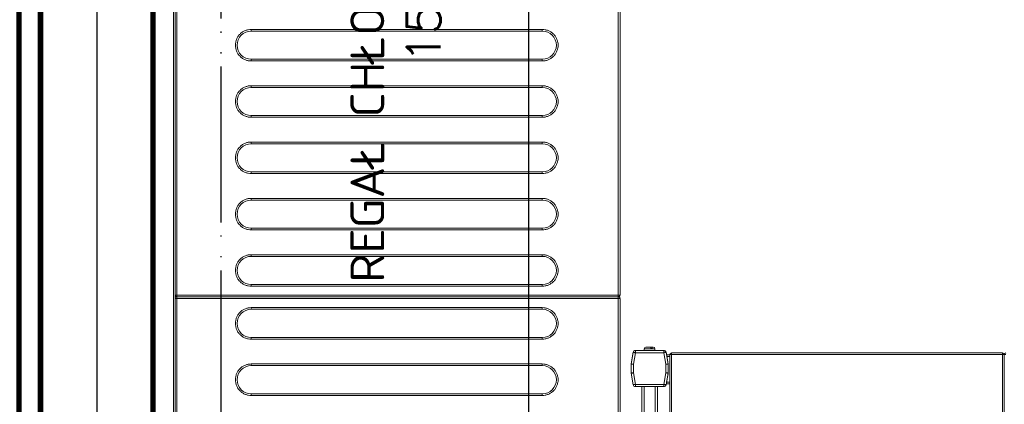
# Model space of a CAD drawing. Header units: metres. Extents: x 5541655 to 5588333, y 5589641 to 5627331.
# Tile 37 of 57: x 5585452 to 5585539, y 5626069 to 5626103. Entities that reach past the tile are written whole.
import ezdxf

# ---------------------------------------------------------------- set-up
doc = ezdxf.new("R2010")
doc.units = ezdxf.units.M
doc.header["$MEASUREMENT"] = 0
doc.linetypes.add('ACAD_ISO10W100', pattern=[18, 12, -3, 0, -3])
doc.layers.get('0').update_dxf_attribs({"linetype": 'CONTINUOUS', "lineweight": 18})
doc.layers.get('Defpoints').update_dxf_attribs({"linetype": 'CONTINUOUS'})
for name, color, linetype in [('2D- Siatka Modularna', 7, 'ACAD_ISO10W100'), ('Komory', 132, 'CONTINUOUS'), ('Ściany', 51, 'CONTINUOUS')]:
    doc.layers.add(name, color=color, linetype=linetype)
doc.layers.add('Regały', color=7, linetype='CONTINUOUS', true_color=0x00f000)
doc.styles.add('Arch-Dim', font='romans.shx', dxfattribs={"width": 0.75})
doc.styles.add('RomanS', font='romans.shx')
doc.linetypes.add('BATTING', pattern='A,0.0001,-0.1,[134,ltypeshp.shx,S=0.1,R=0,X=-0.1,Y=0],-0.2,[134,ltypeshp.shx,S=0.1,R=180,X=0.1,Y=0],-0.1', length=0.4001)
doc.dimstyles.new('Standard 50', dxfattribs={"dimscale": 20, "dimtxt": 0.18, "dimasz": 0.18, "dimexe": 0.18, "dimexo": 0.0625, "dimgap": 0.09, "dimtad": 1, "dimdec": 1, "dimzin": 0, "dimdsep": 46, "dimtxsty": 'Arch-Dim', "dimcen": 0.09, "dimclrd": 2, "dimclre": 2, "dimclrt": 1, "dimadec": 0, "dimazin": 0, "dimtfac": 1, "dimtdec": 1, "dimtofl": 0, "dimtmove": 0, "dimatfit": 3, "dimfxl": 1, "dimtolj": 1, "dimtzin": 0, "dimarcsym": 0})

# ---------------------------------------------------------------- blocks, each defined once
blk = doc.blocks.new('*D500')
at = {"color": 2, "lineweight": -2}
for p, q in [((0, 1.25), (0, 46.971)), ((180, 1.25), (180, 46.971)), ((176.4, 43.371), (3.6, 43.371))]:
    blk.add_line(p, q, dxfattribs=at)
at = {"color": 2}
for points in [[(3.6, 43.971), (3.6, 42.771), (0, 43.371)], [(176.4, 42.771), (176.4, 43.971), (180, 43.371)]]:
    blk.add_solid(points, dxfattribs=at)
at = {"layer": 'Defpoints', "color": 0}
for p in [(0, 43.371), (0, 0), (180, 0)]:
    blk.add_point(p, dxfattribs=at)
at = {"color": 1, "insert": (90, 46.994), "char_height": 3.6, "attachment_point": 5, "style": 'Arch-Dim'}
blk.add_mtext('\\A1;180.0', dxfattribs=at)
blk = doc.blocks.new('*U51')
at = {"lineweight": 15}
for p, q in [((1.726, 0), (1.819, 0)), ((0.182, -0.465), (0, -1.5)), ((0.182, -0.474), (0, -1.509)), ((0.379, -0.509), (0.2, -1.526)), ((2.904, -0.3), (0.379, -0.3)), ((0.379, -0.309), (0.379, -0.509)), ((2.904, -0.309), (0.379, -0.309)), ((2.904, -0.509), (0.379, -0.509)), ((1.167, -0.15), (1.167, -0.3)), ((2.117, -0.15), (1.167, -0.15)), ((1.876, -0.12), (1.765, -0.12)), ((2.117, -0.3), (2.117, -0.15)), ((2.904, -0.509), (2.904, -0.309)), ((3.083, -1.526), (2.904, -0.509)), ((3.283, -1.5), (3.101, -0.465)), ((3.283, -1.509), (3.101, -0.474)), ((3.433, -0.675), (3.138, -0.675)), ((3.433, -0.825), (3.164, -0.825)), ((3.583, -0.665), (3.433, -0.665)), ((3.433, -0.665), (3.433, -39.865)), ((3.583, -0.559), (3.583, -0.515)), ((32.983, -0.515), (3.583, -0.515)), ((3.583, -0.665), (3.583, -0.559)), ((3.583, -0.665), (3.583, -39.865)), ((32.983, -0.665), (3.583, -0.665)), ((32.983, -0.515), (32.983, -0.559)), ((32.983, -0.559), (32.983, -0.665)), ((32.983, -39.865), (32.983, -0.665)), ((33.133, -0.665), (32.983, -0.665)), ((33.133, -0.665), (33.133, -39.865)), ((33.283, -0.665), (33.133, -0.665)), ((0, -1.5), (0, -2.3)), ((0, -1.509), (0, -2.291)), ((0.2, -1.526), (0.2, -2.291)), ((3.083, -2.291), (3.083, -1.526)), ((3.283, -1.509), (3.283, -1.5)), ((3.283, -2.291), (3.283, -1.509)), ((0, -2.291), (0.2, -2.291)), ((0, -2.3), (0, -2.302)), ((0.003, -2.326), (0.182, -3.343)), ((0.2, -2.291), (0.379, -3.309)), ((2.904, -3.309), (3.083, -2.291)), ((3.083, -2.291), (3.283, -2.291)), ((3.101, -3.343), (3.28, -2.326)), ((3.283, -2.375), (3.151, -3.125)), ((3.283, -2.3), (3.283, -2.291)), ((3.283, -2.3), (3.283, -2.375)), ((3.283, -2.301), (3.283, -2.3)), ((0.379, -3.309), (2.904, -3.309)), ((0.379, -3.309), (0.379, -3.509)), ((2.904, -3.509), (2.904, -3.309)), ((3.433, -3.275), (3.125, -3.275)), ((3.433, -3.125), (3.151, -3.125)), ((0.379, -3.509), (2.904, -3.509)), ((0.942, -3.509), (0.942, -37.3)), ((1.142, -3.509), (1.142, -37.3)), ((2.142, -3.509), (2.142, -37.3)), ((2.342, -3.509), (2.342, -37.3))]:
    blk.add_line(p, q, dxfattribs=at)
at = {"lineweight": 15, "flags": 128}
for points in [[(0.379, -0.509), (0.341, -0.502), (0.304, -0.495), (0.27, -0.489), (0.24, -0.484), (0.216, -0.48), (0.197, -0.477), (0.186, -0.475), (0.182, -0.474)], [(3.101, -0.474), (3.097, -0.475), (3.086, -0.477), (3.068, -0.48), (3.043, -0.484), (3.013, -0.489), (2.979, -0.495), (2.942, -0.502), (2.904, -0.509)], [(0, -1.509), (0.003, -1.509), (0.012, -1.51), (0.027, -1.511), (0.047, -1.513), (0.071, -1.515), (0.1, -1.517), (0.132, -1.52), (0.165, -1.523), (0.2, -1.526)], [(3.083, -1.526), (3.122, -1.523), (3.16, -1.52), (3.194, -1.517), (3.225, -1.514), (3.249, -1.512), (3.268, -1.51), (3.279, -1.509), (3.283, -1.509)], [(0.2, -2.291), (0.162, -2.298), (0.125, -2.305), (0.091, -2.311), (0.061, -2.316), (0.036, -2.32), (0.018, -2.323), (0.007, -2.325), (0.003, -2.326)], [(3.28, -2.326), (3.276, -2.325), (3.265, -2.323), (3.247, -2.32), (3.222, -2.316), (3.193, -2.311), (3.159, -2.305), (3.122, -2.298), (3.083, -2.291)], [(0.182, -3.343), (0.186, -3.343), (0.197, -3.341), (0.216, -3.338), (0.24, -3.333), (0.27, -3.328), (0.304, -3.322), (0.341, -3.316), (0.379, -3.309)], [(2.904, -3.309), (2.942, -3.316), (2.979, -3.322), (3.013, -3.328), (3.043, -3.333), (3.068, -3.338), (3.086, -3.341), (3.097, -3.343), (3.101, -3.343)], [(3.151, -3.125), (3.146, -3.154), (3.141, -3.182), (3.136, -3.208), (3.132, -3.231), (3.129, -3.25), (3.127, -3.264), (3.125, -3.272), (3.125, -3.275)]]:
    blk.add_lwpolyline(points, dxfattribs=at)
at = {"lineweight": 15}
for centre, radius, start, end in [((0.379, -0.5), 0.2, 90, 170), ((0.379, -0.509), 0.2, 90, 170), ((1.317, -0.15), 0.15, 90, 180), ((1.967, -0.15), 0.15, 0, 90), ((2.904, -0.5), 0.2, 10, 90), ((2.904, -0.509), 0.2, 10, 90), ((3.583, -0.665), 0.15, 90, 180), ((32.983, -0.665), 0.15, 0, 90), ((33.283, -0.665), 0.15, 90, 180), ((0.2, -2.291), 0.2, 180, 190), ((3.083, -2.291), 0.2, 350, 0), ((0.379, -3.309), 0.2, 190, 270), ((2.904, -3.309), 0.2, 270, 350)]:
    blk.add_arc(centre, radius, start, end, dxfattribs=at)
for points, knots in [([(1.708, 0), (1.672, 0), (1.597, 0), (1.486, 0), (1.395, 0), (1.338, 0), (1.312, 0), (1.318, 0), (1.319, 0)], [0, 0, 0, 0, 0.188945, 0.389816, 0.590684, 0.779625, 0.968579, 1, 1, 1, 1]), ([(1.765, -0.12), (1.763, -0.104), (1.759, -0.072), (1.746, -0.033), (1.729, -0.006), (1.715, -0.002), (1.708, 0)], [0, 0, 0, 0, 0.243636, 0.487267, 0.73198, 1, 1, 1, 1]), ([(1.921, 0), (1.915, 0), (1.893, 0), (1.849, 0), (1.819, 0)], [0, 0, 0, 0, 0.31192, 1, 1, 1, 1]), ([(1.819, 0), (1.826, -0.002), (1.839, -0.005), (1.856, -0.031), (1.87, -0.07), (1.874, -0.103), (1.876, -0.12)], [0, 0, 0, 0, 0.250222, 0.500532, 0.748158, 1, 1, 1, 1])]:
    blk.add_open_spline(points, degree=3, knots=knots, dxfattribs=at)
blk = doc.blocks.new('*U238')
at = {"lineweight": 15}
for p, q in [((42.983, -0.835), (3.583, -0.835)), ((4.383, -0.675), (151.283, -0.675)), ((4.383, -0.825), (151.283, -0.825)), ((42.983, -0.835), (42.983, -0.879)), ((43.283, -0.879), (43.283, -0.835)), ((82.683, -0.835), (43.283, -0.835)), ((42.983, -0.985), (3.583, -0.985)), ((42.983, -0.879), (42.983, -0.985)), ((42.983, -40.185), (42.983, -0.985)), ((43.133, -0.985), (42.983, -0.985)), ((43.133, -40.185), (43.133, -0.985)), ((43.283, -0.985), (43.133, -0.985)), ((43.283, -0.985), (43.283, -0.879)), ((43.283, -0.985), (43.283, -40.185)), ((82.683, -0.985), (43.283, -0.985)), ((3.583, -40.185), (42.983, -40.185)), ((42.983, -40.185), (43.133, -40.185)), ((42.983, -40.332), (42.983, -40.185)), ((43.133, -40.185), (43.283, -40.185)), ((43.283, -40.185), (82.683, -40.185)), ((43.283, -40.185), (43.283, -40.332)), ((3.583, -40.335), (42.983, -40.335)), ((42.983, -40.335), (42.983, -40.332)), ((43.283, -40.332), (43.283, -40.335)), ((43.283, -40.335), (82.683, -40.335))]:
    blk.add_line(p, q, dxfattribs=at)
at = {"color": 253, "lineweight": 15, "true_color": 0xa6a6a6}
for p, q in [((34.363, -33.435), (34.363, -7.585)), ((34.363, -7.585), (34.513, -7.585)), ((34.513, -33.435), (34.513, -7.585)), ((37.013, -7.585), (37.013, -33.435)), ((37.163, -7.585), (37.013, -7.585)), ((37.163, -7.585), (37.163, -33.435)), ((39.363, -33.435), (39.363, -7.585)), ((39.363, -7.585), (39.513, -7.585)), ((39.513, -33.435), (39.513, -7.585)), ((42.013, -7.585), (42.013, -33.435)), ((42.163, -7.585), (42.013, -7.585)), ((42.163, -7.585), (42.163, -33.435)), ((44.063, -33.435), (44.063, -7.585)), ((44.063, -7.585), (44.213, -7.585)), ((44.213, -33.435), (44.213, -7.585)), ((46.713, -7.585), (46.713, -33.435)), ((46.863, -7.585), (46.713, -7.585)), ((46.863, -7.585), (46.863, -33.435)), ((49.063, -33.435), (49.063, -7.585)), ((49.063, -7.585), (49.213, -7.585)), ((49.213, -33.435), (49.213, -7.585)), ((51.713, -7.585), (51.713, -33.435)), ((51.863, -7.585), (51.713, -7.585)), ((51.863, -7.585), (51.863, -33.435)), ((54.063, -33.435), (54.063, -7.585)), ((54.063, -7.585), (54.213, -7.585)), ((54.213, -33.435), (54.213, -7.585)), ((56.713, -7.585), (56.713, -33.435)), ((56.863, -7.585), (56.713, -7.585)), ((56.863, -7.585), (56.863, -33.435)), ((59.063, -33.435), (59.063, -7.585)), ((59.063, -7.585), (59.213, -7.585)), ((59.213, -33.435), (59.213, -7.585)), ((61.713, -7.585), (61.713, -33.435)), ((61.863, -7.585), (61.713, -7.585)), ((61.863, -7.585), (61.863, -33.435)), ((64.063, -33.435), (64.063, -7.585)), ((64.063, -7.585), (64.213, -7.585)), ((64.213, -33.435), (64.213, -7.585)), ((66.713, -7.585), (66.713, -33.435)), ((66.863, -7.585), (66.713, -7.585)), ((66.863, -7.585), (66.863, -33.435)), ((34.513, -33.435), (34.363, -33.435)), ((37.163, -33.435), (37.013, -33.435)), ((39.513, -33.435), (39.363, -33.435)), ((42.163, -33.435), (42.013, -33.435)), ((44.213, -33.435), (44.063, -33.435)), ((46.863, -33.435), (46.713, -33.435)), ((49.213, -33.435), (49.063, -33.435)), ((51.863, -33.435), (51.713, -33.435)), ((54.213, -33.435), (54.063, -33.435)), ((56.863, -33.435), (56.713, -33.435)), ((59.213, -33.435), (59.063, -33.435)), ((61.863, -33.435), (61.713, -33.435)), ((64.213, -33.435), (64.063, -33.435)), ((66.863, -33.435), (66.713, -33.435))]:
    blk.add_line(p, q, dxfattribs=at)
at = {"lineweight": 15}
for centre, start, end in [((42.983, -0.985), 0, 90), ((43.283, -0.985), 90, 180)]:
    blk.add_arc(centre, 0.15, start, end, dxfattribs=at)
at = {"color": 253, "lineweight": 15, "true_color": 0xa6a6a6}
for centre, start, end in [((35.763, -7.585), 0, 180), ((40.763, -7.585), 0, 180), ((45.463, -7.585), 0, 180), ((50.463, -7.585), 0, 180), ((55.463, -7.585), 0, 180), ((60.463, -7.585), 0, 180), ((65.463, -7.585), 0, 180), ((35.763, -33.435), 180, 0), ((40.763, -33.435), 180, 0), ((45.463, -33.435), 180, 0), ((50.463, -33.435), 180, 0), ((55.463, -33.435), 180, 0), ((60.463, -33.435), 180, 0), ((65.463, -33.435), 180, 0)]:
    blk.add_arc(centre, 1.25, start, end, dxfattribs=at)
for points, knots in [([(34.363, -7.585), (34.368, -7.5), (34.377, -7.324), (34.455, -7.063), (34.584, -6.812), (34.766, -6.588), (34.99, -6.406), (35.241, -6.276), (35.502, -6.201), (35.763, -6.177), (36.024, -6.201), (36.285, -6.276), (36.536, -6.406), (36.76, -6.588), (36.942, -6.812), (37.071, -7.063), (37.149, -7.324), (37.159, -7.5), (37.163, -7.585)], [0, 0, 0, 0, 0.058258, 0.120006, 0.18432, 0.25, 0.315679, 0.379994, 0.441742, 0.5, 0.558258, 0.620006, 0.684321, 0.75, 0.81568, 0.879994, 0.941742, 1, 1, 1, 1]), ([(39.363, -7.585), (39.368, -7.5), (39.377, -7.324), (39.455, -7.063), (39.584, -6.812), (39.766, -6.588), (39.99, -6.406), (40.241, -6.276), (40.502, -6.201), (40.763, -6.177), (41.024, -6.201), (41.285, -6.276), (41.536, -6.406), (41.76, -6.588), (41.942, -6.812), (42.071, -7.063), (42.149, -7.324), (42.159, -7.5), (42.163, -7.585)], [0, 0, 0, 0, 0.058258, 0.120006, 0.18432, 0.25, 0.315679, 0.379994, 0.441742, 0.5, 0.558258, 0.620006, 0.684321, 0.75, 0.81568, 0.879994, 0.941742, 1, 1, 1, 1]), ([(44.063, -7.585), (44.068, -7.5), (44.077, -7.324), (44.155, -7.063), (44.284, -6.812), (44.466, -6.588), (44.69, -6.406), (44.941, -6.276), (45.202, -6.201), (45.463, -6.177), (45.724, -6.201), (45.985, -6.276), (46.236, -6.406), (46.46, -6.588), (46.642, -6.812), (46.771, -7.063), (46.849, -7.324), (46.859, -7.5), (46.863, -7.585)], [0, 0, 0, 0, 0.058258, 0.120006, 0.18432, 0.25, 0.31568, 0.379994, 0.441742, 0.5, 0.558258, 0.620006, 0.68432, 0.75, 0.81568, 0.879994, 0.941742, 1, 1, 1, 1]), ([(49.063, -7.585), (49.068, -7.5), (49.077, -7.324), (49.155, -7.063), (49.284, -6.812), (49.466, -6.588), (49.69, -6.406), (49.941, -6.276), (50.202, -6.201), (50.463, -6.177), (50.724, -6.201), (50.985, -6.276), (51.236, -6.406), (51.46, -6.588), (51.642, -6.812), (51.771, -7.063), (51.849, -7.324), (51.859, -7.5), (51.863, -7.585)], [0, 0, 0, 0, 0.058258, 0.120006, 0.18432, 0.25, 0.315679, 0.379995, 0.441742, 0.5, 0.558258, 0.620005, 0.684321, 0.75, 0.81568, 0.879994, 0.941742, 1, 1, 1, 1]), ([(54.063, -7.585), (54.068, -7.5), (54.077, -7.324), (54.155, -7.063), (54.284, -6.812), (54.466, -6.588), (54.69, -6.406), (54.941, -6.276), (55.202, -6.201), (55.463, -6.177), (55.724, -6.201), (55.985, -6.276), (56.236, -6.406), (56.46, -6.588), (56.642, -6.812), (56.771, -7.063), (56.849, -7.324), (56.859, -7.5), (56.863, -7.585)], [0, 0, 0, 0, 0.058258, 0.120006, 0.18432, 0.25, 0.31568, 0.379994, 0.441742, 0.5, 0.558258, 0.620006, 0.68432, 0.75, 0.81568, 0.879994, 0.941742, 1, 1, 1, 1]), ([(59.063, -7.585), (59.068, -7.5), (59.077, -7.324), (59.155, -7.063), (59.284, -6.812), (59.466, -6.588), (59.69, -6.406), (59.941, -6.276), (60.202, -6.201), (60.463, -6.177), (60.724, -6.201), (60.985, -6.276), (61.236, -6.406), (61.46, -6.588), (61.642, -6.812), (61.771, -7.063), (61.849, -7.324), (61.859, -7.5), (61.863, -7.585)], [0, 0, 0, 0, 0.058258, 0.120006, 0.18432, 0.25, 0.315679, 0.379995, 0.441742, 0.5, 0.558258, 0.620006, 0.684321, 0.75, 0.81568, 0.879994, 0.941742, 1, 1, 1, 1]), ([(64.063, -7.585), (64.068, -7.5), (64.077, -7.324), (64.155, -7.063), (64.284, -6.812), (64.466, -6.588), (64.69, -6.406), (64.941, -6.276), (65.202, -6.201), (65.463, -6.177), (65.724, -6.201), (65.985, -6.276), (66.236, -6.406), (66.46, -6.588), (66.642, -6.812), (66.771, -7.063), (66.849, -7.324), (66.859, -7.5), (66.863, -7.585)], [0, 0, 0, 0, 0.058258, 0.120006, 0.18432, 0.25, 0.315679, 0.379995, 0.441741, 0.5, 0.558258, 0.620006, 0.68432, 0.75, 0.81568, 0.879994, 0.941742, 1, 1, 1, 1]), ([(37.163, -33.435), (37.159, -33.52), (37.149, -33.696), (37.071, -33.957), (36.942, -34.208), (36.76, -34.432), (36.536, -34.614), (36.285, -34.744), (36.024, -34.819), (35.763, -34.843), (35.502, -34.819), (35.241, -34.744), (34.99, -34.614), (34.766, -34.432), (34.584, -34.208), (34.455, -33.957), (34.377, -33.696), (34.368, -33.52), (34.363, -33.435)], [0, 0, 0, 0, 0.058258, 0.120006, 0.18432, 0.25, 0.31568, 0.379994, 0.441742, 0.5, 0.558258, 0.620006, 0.684321, 0.75, 0.81568, 0.879994, 0.941742, 1, 1, 1, 1]), ([(42.163, -33.435), (42.159, -33.52), (42.149, -33.696), (42.071, -33.957), (41.942, -34.208), (41.76, -34.432), (41.536, -34.614), (41.285, -34.744), (41.024, -34.819), (40.763, -34.843), (40.502, -34.819), (40.241, -34.744), (39.99, -34.614), (39.766, -34.432), (39.584, -34.208), (39.455, -33.957), (39.377, -33.696), (39.368, -33.52), (39.363, -33.435)], [0, 0, 0, 0, 0.058258, 0.120006, 0.18432, 0.25, 0.31568, 0.379994, 0.441742, 0.5, 0.558258, 0.620006, 0.684321, 0.75, 0.81568, 0.879995, 0.941742, 1, 1, 1, 1]), ([(46.863, -33.435), (46.859, -33.52), (46.849, -33.696), (46.771, -33.957), (46.642, -34.208), (46.46, -34.432), (46.236, -34.614), (45.985, -34.744), (45.724, -34.819), (45.463, -34.843), (45.202, -34.819), (44.941, -34.744), (44.69, -34.614), (44.466, -34.432), (44.284, -34.208), (44.155, -33.957), (44.077, -33.696), (44.068, -33.52), (44.063, -33.435)], [0, 0, 0, 0, 0.058258, 0.1200056, 0.1843202, 0.2499998, 0.3156797, 0.3799942, 0.4417421, 0.4999999, 0.5582577, 0.6200057, 0.6843201, 0.75, 0.8156797, 0.8799943, 0.9417421, 1, 1, 1, 1]), ([(51.863, -33.435), (51.859, -33.52), (51.849, -33.696), (51.771, -33.957), (51.642, -34.208), (51.46, -34.432), (51.236, -34.614), (50.985, -34.744), (50.724, -34.819), (50.463, -34.843), (50.202, -34.819), (49.941, -34.744), (49.69, -34.614), (49.466, -34.432), (49.284, -34.208), (49.155, -33.957), (49.077, -33.696), (49.068, -33.52), (49.063, -33.435)], [0, 0, 0, 0, 0.058258, 0.120006, 0.18432, 0.25, 0.31568, 0.379995, 0.441742, 0.5, 0.558258, 0.620005, 0.68432, 0.75, 0.81568, 0.879994, 0.941742, 1, 1, 1, 1]), ([(56.863, -33.435), (56.859, -33.52), (56.849, -33.696), (56.771, -33.957), (56.642, -34.208), (56.46, -34.432), (56.236, -34.614), (55.985, -34.744), (55.724, -34.819), (55.463, -34.843), (55.202, -34.819), (54.941, -34.744), (54.69, -34.614), (54.466, -34.432), (54.284, -34.208), (54.155, -33.957), (54.077, -33.696), (54.068, -33.52), (54.063, -33.435)], [0, 0, 0, 0, 0.0582579, 0.1200057, 0.1843203, 0.25, 0.3156799, 0.3799943, 0.4417423, 0.5000001, 0.5582579, 0.6200058, 0.6843203, 0.7500002, 0.8156798, 0.8799944, 0.941742, 1, 1, 1, 1]), ([(61.863, -33.435), (61.859, -33.52), (61.849, -33.696), (61.771, -33.957), (61.642, -34.208), (61.46, -34.432), (61.236, -34.614), (60.985, -34.744), (60.724, -34.819), (60.463, -34.843), (60.202, -34.819), (59.941, -34.744), (59.69, -34.614), (59.466, -34.432), (59.284, -34.208), (59.155, -33.957), (59.077, -33.696), (59.068, -33.52), (59.063, -33.435)], [0, 0, 0, 0, 0.058258, 0.120005, 0.18432, 0.25, 0.31568, 0.379994, 0.441742, 0.5, 0.558258, 0.620005, 0.684321, 0.75, 0.81568, 0.879995, 0.941742, 1, 1, 1, 1]), ([(66.863, -33.435), (66.859, -33.52), (66.849, -33.696), (66.771, -33.957), (66.642, -34.208), (66.46, -34.432), (66.236, -34.614), (65.985, -34.744), (65.724, -34.819), (65.463, -34.843), (65.202, -34.819), (64.941, -34.744), (64.69, -34.614), (64.466, -34.432), (64.284, -34.208), (64.155, -33.957), (64.077, -33.696), (64.068, -33.52), (64.063, -33.435)], [0, 0, 0, 0, 0.058258, 0.120005, 0.18432, 0.25, 0.31568, 0.379994, 0.441742, 0.5, 0.558259, 0.620005, 0.68432, 0.75, 0.81568, 0.879994, 0.941742, 1, 1, 1, 1])]:
    blk.add_open_spline(points, degree=3, knots=knots, dxfattribs=at)
at = {"lineweight": 15}
for points, knots in [([(42.983, -40.332), (42.993, -40.331), (43.014, -40.329), (43.043, -40.32), (43.07, -40.305), (43.1, -40.28), (43.128, -40.24), (43.131, -40.202), (43.133, -40.183)], [0, 0, 0, 0, 0.130769, 0.260022, 0.387963, 0.514577, 0.761736, 1, 1, 1, 1]), ([(43.133, -40.183), (43.135, -40.202), (43.139, -40.24), (43.167, -40.28), (43.197, -40.305), (43.223, -40.32), (43.253, -40.329), (43.273, -40.331), (43.283, -40.332)], [0, 0, 0, 0, 0.238268, 0.485429, 0.612034, 0.739976, 0.86923, 1, 1, 1, 1])]:
    blk.add_open_spline(points, degree=3, knots=knots, dxfattribs=at)
at = {"color": 7, "insert": (77.85, -20.4), "char_height": 3, "width": 155.7, "attachment_point": 5, "style": 'RomanS'}
blk.add_mtext('REGAŁ CHŁODNICZY MAGAZYNOWY\\P1557x408mm', dxfattribs=at)
blk = doc.blocks.new('*D503')
at = {"color": 2, "lineweight": -2}
for p, q in [((0, 1.25), (0, 46.971)), ((180, 1.25), (180, 46.971)), ((176.4, 43.371), (3.6, 43.371))]:
    blk.add_line(p, q, dxfattribs=at)
at = {"color": 2}
for points in [[(3.6, 43.971), (3.6, 42.771), (0, 43.371)], [(176.4, 42.771), (176.4, 43.971), (180, 43.371)]]:
    blk.add_solid(points, dxfattribs=at)
at = {"layer": 'Defpoints', "color": 0}
for p in [(0, 43.371), (0, 0), (180, 0)]:
    blk.add_point(p, dxfattribs=at)
at = {"color": 1, "insert": (90, 46.994), "char_height": 3.6, "attachment_point": 5, "style": 'Arch-Dim'}
blk.add_mtext('\\A1;180.0', dxfattribs=at)
blk = doc.blocks.new('*U498')
at = {"const_width": 0.5}
blk.add_lwpolyline([(124.5, 290), (124.5, 300), (180, 300), (180, 0), (0, 0), (0, 300), (54.5, 300), (54.5, 290), (10, 290), (10, 10), (170, 10), (170, 290)], close=True, dxfattribs=at)
at = {"color": 253, "linetype": 'BATTING', "ltscale": 12, "true_color": 0xadadad}
blk.add_lwpolyline([(54.5, 295), (5, 295), (5, 5), (175, 5), (175, 295), (124.5, 295)], dxfattribs=at)
dim = blk.add_linear_dim(base=(0, 43.371), p1=(180, 0), p2=(0, 0), dimstyle='Standard 50', override={"dimfxl": 50, "dimfxlon": 1})
dim.commit()
dim.dimension.update_dxf_attribs({"geometry": '*D500', "text_midpoint": (90, 46.994)})
blk = doc.blocks.new('*U501')
at = {"const_width": 0.5}
blk.add_lwpolyline([(117.453, 170), (117.453, 180), (180, 180), (180, 0), (0, 0), (0, 180), (57.453, 180), (57.453, 170), (10, 170), (10, 10), (170, 10), (170, 170)], close=True, dxfattribs=at)
at = {"color": 253, "linetype": 'BATTING', "ltscale": 12, "true_color": 0xadadad}
blk.add_lwpolyline([(57.453, 175), (5, 175), (5, 5), (175, 5), (175, 175), (117.453, 175)], dxfattribs=at)
dim = blk.add_linear_dim(base=(0, 43.371), p1=(180, 0), p2=(0, 0), dimstyle='Standard 50', override={"dimfxl": 50, "dimfxlon": 1})
dim.commit()
dim.dimension.update_dxf_attribs({"geometry": '*D503', "text_midpoint": (90, 46.994)})

msp = doc.modelspace()

# ---------------------------------------------------------------- linework, layer by layer
at = {"layer": '2D- Siatka Modularna', "lineweight": 25}
for p in [(5585469.82, 5625089.25), (5585469.82, 5624710.991)]:
    msp.add_line(p, (5585469.82, 5627132.532), dxfattribs=at)
at = {"layer": 'Ściany', "color": 0, "const_width": 0.5}
msp.add_lwpolyline([(5585762.32, 5626010.253), (5585762.32, 5626020.253), (5585451.874, 5626020.253), (5585451.874, 5626205.702), (5585757.974, 5626205.702), (5585757.974, 5626282.702), (5585747.974, 5626282.702), (5585747.974, 5626215.757), (5585625.35, 5626215.755), (5585625.35, 5626392.702), (5585747.974, 5626392.704), (5585747.974, 5626382.702), (5585757.974, 5626382.702), (5585757.974, 5626405.275), (5585574.672, 5626405.277), (5585574.672, 5626392.727), (5585615.35, 5626392.702), (5585615.35, 5626215.753), (5585431.37, 5626215.702)], dxfattribs=at)

# ---------------------------------------------------------------- block references
at = {"layer": 'Komory', "rotation": 270}
for name in ['*U498', '*U501']:
    msp.add_blockref(name, (5585453.772, 5626202.201), dxfattribs=at)
at = {"layer": 'Regały', "linetype": 'Continuous', "lineweight": 25, "rotation": 90}
msp.add_blockref('*U238', (5585464.904, 5626035.019), dxfattribs=at)
at = {"layer": 'Regały', "linetype": 'Continuous', "lineweight": 25}
msp.add_blockref('*U51', (5585506.228, 5626073.68), dxfattribs=at)

doc.saveas('drawing.dxf')
